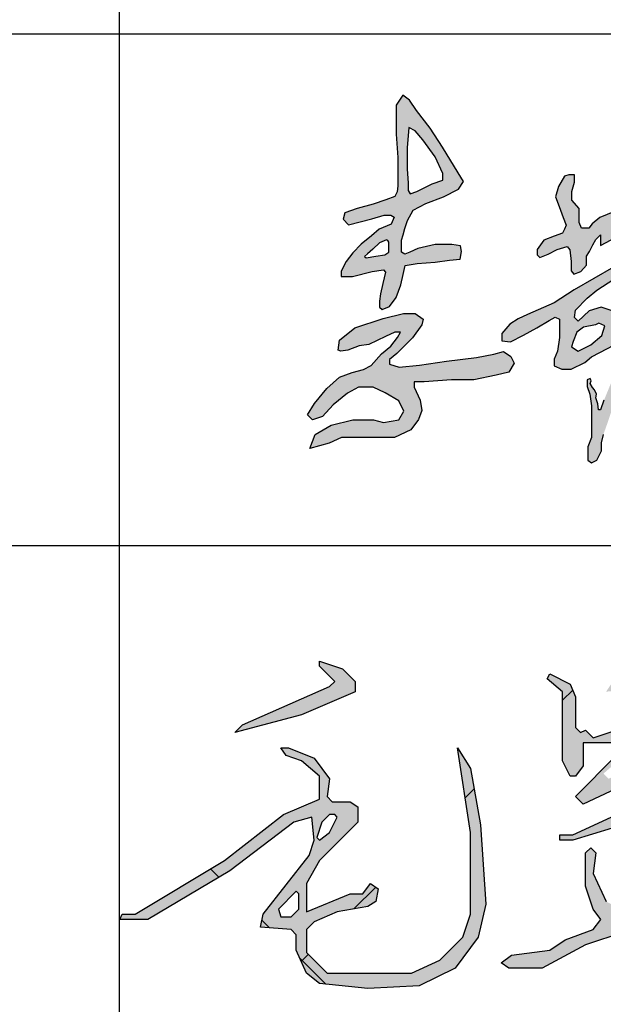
# Model space of a CAD drawing. Extents: x 687841 to 771941, y 252015 to 732780.
# Tile 47 of 98: x 769167 to 770079, y 458823 to 460363. Entities that reach past the tile are written whole.
import ezdxf

# ---------------------------------------------------------------- set-up
doc = ezdxf.new("R2010")
doc.units = 0
doc.header["$LTSCALE"] = 1000
doc.header["$MEASUREMENT"] = 0
doc.layers.get('0').update_dxf_attribs({"linetype": 'CONTINUOUS'})
doc.layers.add('PUB_TITLE', color=4, linetype='CONTINUOUS')

# ---------------------------------------------------------------- blocks, each defined once
blk = doc.blocks.new('李敬辉')
h = blk.add_hatch(color=3)
h.paths.add_polyline_path([(3996.515418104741, 949.8547423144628), (3919.837361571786, 887.2040602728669), (3809.476684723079, 792.9538422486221), (3729.932400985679, 732.1403451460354), (3679.72012962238, 668.5681476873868), (3669.576898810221, 638.6948370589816), (3706.946696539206, 622.1578117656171), (3817.454301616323, 677.6368172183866), (3907.141816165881, 707.510127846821), (3970.136618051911, 727.7812186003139), (3990.423079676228, 742.7178177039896), (3996.295476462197, 778.459170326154), (4005.99273953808, 824.1076287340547), (4011.865136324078, 887.0548775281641), (4025.745346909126, 937.199391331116), (4016.669824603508, 959.070908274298)], flags=16)
h.paths.add_polyline_path([(4032.029908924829, 1341.098688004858), (3905.536647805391, 1269.765277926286), (3844.168647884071, 1178.408328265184), (3835.401855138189, 1138.361473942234), (3884.24580103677, 1155.881958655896), (3964.399881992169, 1209.69499644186), (4023.263116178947, 1252.244680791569), (4055.82574677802, 1307.309189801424)], flags=16)
h.paths.add_polyline_path([(3256.286730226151, 1743.453381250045), (3239.085076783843, 1695.707533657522), (3257.897749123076, 1665.240977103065), (3275.375898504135, 1637.036219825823), (3275.375898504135, 1590.599689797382), (3284.339872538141, 1520.294819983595), (3276.611267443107, 1463.661475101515), (3258.577855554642, 1420.542940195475), (3246.484582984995, 1391.627491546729), (3212.206675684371, 1376.780794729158), (3163.259068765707, 1376.780794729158), (3103.362829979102, 1398.661867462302), (3077.601038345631, 1426.334985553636), (3069.228382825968, 1468.810022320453), (3038.314187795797, 1468.810022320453), (3013.840271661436, 1452.72099494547), (3013.840271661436, 1416.038003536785), (3040.246339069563, 1372.919468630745), (3083.009439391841, 1316.581341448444), (3111.423826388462, 1294.779525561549), (3148.46393700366, 1294.779525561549), (3188.041038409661, 1305.933942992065), (3207.829701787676, 1305.933942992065), (3215.440674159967, 1290.216354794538), (3199.203978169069, 1250.668987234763), (3128.95448232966, 1162.909061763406), (3065.652528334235, 1116.906139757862), (3031.318195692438, 1079.707135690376), (2990.226741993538, 1019.632357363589), (2990.226741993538, 979.9753792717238), (3002.529502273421, 969.2679479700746), (3034.675911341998, 1019.632357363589), (3096.34520427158, 1076.360360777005), (3141.856448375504, 1114.341140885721), (3172.364111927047, 1137.829385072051), (3187.867969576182, 1149.823362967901), (3209.302138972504, 1171.483865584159), (3205.360766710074, 1144.654355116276), (3186.409278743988, 1107.129554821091), (3176.238780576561, 1077.546627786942), (3105.422304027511, 1013.050216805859), (3024.622820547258, 946.3531636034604), (2961.744524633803, 885.9407848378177), (2916.392828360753, 845.5490227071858), (2879.880262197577, 812.3709826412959), (2856.711348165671, 773.9496244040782), (2851.288975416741, 744.3946902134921), (2868.049384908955, 729.617166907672), (2913.893921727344, 770.9940747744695), (3024.241978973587, 863.8615137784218), (3094.972180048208, 923.3870985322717), (3162.195641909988, 988.1211843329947), (3199.760592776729, 1041.004612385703), (3221.666419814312, 1053.467835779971), (3242.776986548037, 1066.727337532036), (3269.91904719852, 1066.727337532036), (3247.300663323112, 1030.263792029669), (3206.217772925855, 959.6751714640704), (3152.251845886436, 892.8381540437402), (3048.010324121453, 780.3212003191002), (2914.632393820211, 624.9261803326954), (2820.037656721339, 519.2316109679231), (2736.441353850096, 377.1421853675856), (2707.472380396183, 319.8508400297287), (2707.472380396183, 271.6054551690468), (2718.347773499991, 252.813600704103), (2745.398116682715, 249.2491786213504), (2858.105588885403, 362.5780372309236), (2963.060568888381, 494.8127452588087), (3040.665715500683, 600.8559323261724), (3088.007928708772, 652.0849720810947), (3116.167444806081, 687.1752943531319), (3154.265799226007, 721.2723765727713), (3169.925599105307, 721.2723765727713), (3184.202425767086, 706.992766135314), (3175.243860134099, 659.2123547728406), (3160.037915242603, 608.5996072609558), (3147.189131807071, 547.3029244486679), (3102.52858411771, 439.3196871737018), (3102.52858411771, 399.0522627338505), (3135.403099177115, 384.2168425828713), (3182.063628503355, 435.0809635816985), (3275.475052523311, 581.1097354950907), (3338.135209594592, 676.2815813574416), (3378.237827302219, 765.6095557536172), (3378.237827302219, 823.2136564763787), (3364.034915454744, 834.0665606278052), (3343.148121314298, 814.8652686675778), (3312.235729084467, 748.0779413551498), (3274.639454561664, 693.8133081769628), (3249.575346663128, 663.7589996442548), (3233.701464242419, 663.7589996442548), (3233.701464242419, 706.8915871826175), (3217.92876399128, 760.4662923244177), (3202.279780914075, 787.0130638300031), (3172.437801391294, 798.6499924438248), (3152.785700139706, 811.7415371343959), (3178.98850180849, 841.9247926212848), (3250.33274815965, 928.911598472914), (3319.167147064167, 1012.838261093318), (3341.295743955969, 1063.054429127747), (3341.295743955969, 1107.035683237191), (3311.164865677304, 1129.769020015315), (3281.898655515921, 1136.62872816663), (3265.639875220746, 1130.852084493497), (3253.712548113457, 1147.664878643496), (3273.430000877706, 1224.706243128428), (3292.2830108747, 1258.871452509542), (3300.910537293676, 1289.205127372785), (3335.226391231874, 1337.753936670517), (3426.717607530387, 1418.450559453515), (3514.865530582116, 1502.069117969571), (3559.831878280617, 1542.099671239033), (3577.818192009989, 1591.933678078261), (3558.19673836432, 1616.442143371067), (3526.311509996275, 1589.482786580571), (3483.798097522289, 1557.621759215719), (3439.649545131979, 1527.39454709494), (3401.22375709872, 1491.448700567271), (3374.244173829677, 1468.574050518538), (3349.717075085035, 1456.319817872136), (3337.453525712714, 1471.841905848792), (3337.453525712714, 1533.930145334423), (3337.453525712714, 1591.185291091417), (3327.696770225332, 1652.868702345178), (3311.992351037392, 1690.289625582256), (3293.066327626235, 1724.491596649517)])
h.paths.add_polyline_path([(2399.124112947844, 949.9947065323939), (2324.079618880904, 885.5519203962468), (2291.833830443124, 840.4419588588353), (2298.283123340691, 804.1196142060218), (2329.942550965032, 753.1511664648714), (2348.117257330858, 743.7777234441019), (2366.878549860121, 785.3726157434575), (2388.570970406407, 842.1994372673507), (2407.918398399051, 897.8546065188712), (2407.918398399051, 924.2175695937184), (2407.918398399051, 940.0353249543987)], flags=16)
h.paths.add_polyline_path([(2725.67412876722, 1378.992116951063), (2627.52381868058, 1264.198187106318), (2489.221313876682, 1112.62570795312), (2318.261982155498, 957.2734079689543), (2225.509707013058, 889.4683328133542), (2164.861024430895, 831.4172459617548), (2104.230369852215, 784.0029899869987), (1996.79991962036, 688.9801020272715), (2046.421999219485, 668.3485893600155), (2183.72958358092, 745.8025391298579), (2217.685102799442, 769.9677829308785), (2263.688511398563, 715.8439009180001), (2286.840974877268, 695.6006905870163), (2286.840974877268, 668.1276819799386), (2279.123411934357, 640.654785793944), (2241.555080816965, 583.8998013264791), (2112.426125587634, 460.6810373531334), (2008.493558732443, 361.153999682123), (1921.131205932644, 281.1597836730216), (1873.490178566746, 252.013724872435), (1823.904605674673, 185.949377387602), (1871.545633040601, 163.6041181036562), (1991.13461952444, 251.0421820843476), (2139.357033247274, 383.4063991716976), (2206.763738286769, 457.6508401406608), (2250.424633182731, 499.7481421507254), (2296.029172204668, 551.9527718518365), (2320.652946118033, 577.3518367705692), (2342.893868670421, 577.3518367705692), (2377.095244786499, 502.723140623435), (2447.917805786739, 397.0979350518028), (2527.450371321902, 290.3825824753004), (2627.415650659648, 188.7907072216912), (2710.223228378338, 140.1671379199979), (2783.640469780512, 107.7515374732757), (2853.79576930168, 101.2286428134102), (2831.842752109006, 151.6147124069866), (2737.541287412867, 216.0881141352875), (2653.026232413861, 296.2742328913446), (2536.300768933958, 404.1069383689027), (2474.980543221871, 501.9305721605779), (2432.451806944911, 579.2642313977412), (2413.376601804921, 645.4475203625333), (2403.83911190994, 683.5690516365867), (2436.72444377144, 807.2430084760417), (2460.581802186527, 906.2978777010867), (2469.262285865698, 996.3725527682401), (2496.638935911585, 1033.069709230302), (2598.221777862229, 1129.443673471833), (2672.22818559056, 1199.655244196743), (2749.127209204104, 1286.240246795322), (2776.503859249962, 1328.942261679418), (2776.503859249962, 1380.623234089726)])
h.paths.add_polyline_path([(1689.874286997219, 731.2899922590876), (1619.251386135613, 718.7695465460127), (1581.092187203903, 687.4684884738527), (1558.310649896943, 632.2648021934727), (1548.059025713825, 601.5328195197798), (1587.357143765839, 575.9228526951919), (1663.106082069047, 612.3459266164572), (1728.603170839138, 668.6878761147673), (1745.119751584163, 726.1679764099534), (1710.377760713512, 741.534023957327)], flags=16)
h.paths.add_polyline_path([(1183.492006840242, 736.0726089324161), (1135.321406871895, 680.4368885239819), (1135.321406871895, 637.9287999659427), (1187.871008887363, 631.0524534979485), (1265.444381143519, 671.0600728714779), (1343.643325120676, 713.5682738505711), (1415.586326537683, 756.7015359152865), (1451.870387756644, 777.3304628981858), (1476.894157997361, 766.0782391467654), (1476.894157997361, 656.6135171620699), (1466.108904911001, 576.700469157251), (1445.612867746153, 528.9126380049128), (1445.612867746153, 488.572139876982), (1491.573685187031, 468.7122853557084), (1546.399998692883, 468.7122853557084), (1627.277678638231, 509.4725637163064), (1666.32205254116, 542.217220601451), (1715.824696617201, 568.6917053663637), (1799.968600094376, 610.5205458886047), (1823.691424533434, 682.5129682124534), (1823.691424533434, 776.4544780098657), (1789.425147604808, 814.2065936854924), (1723.528738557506, 836.1555687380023), (1652.36071594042, 814.2065936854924), (1588.975382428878, 754.226473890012), (1566.47237777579, 775.8476291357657), (1572.098016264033, 819.5224234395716), (1640.482740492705, 889.1421993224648), (1699.32005942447, 937.5600380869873), (1798.997341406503, 1001.886468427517), (1910.19248946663, 1063.497030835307), (1966.90791238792, 1096.737689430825), (2020.896599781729, 1122.349454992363), (2062.887876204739, 1141.966817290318), (2097.244293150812, 1154.500191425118), (2128.328627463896, 1145.236471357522), (2134.872567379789, 1119.079800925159), (2057.26268841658, 959.4752868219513), (1963.602027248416, 793.8271290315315), (1869.933478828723, 588.9590862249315), (1838.080700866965, 503.2660219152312), (1786.626074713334, 396.7616836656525), (1740.733989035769, 285.180635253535), (1721.140253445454, 227.6262246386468), (1708.657889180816, 227.6262246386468), (1705.388736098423, 264.7481078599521), (1693.500845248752, 298.9002763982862), (1697.364471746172, 321.1733613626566), (1684.28763406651, 345.8222405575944), (1673.474888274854, 360.2560926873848), (1659.458791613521, 385.1543217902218), (1665.685438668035, 400.5263276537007), (1660.008195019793, 414.6172955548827), (1640.595640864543, 405.284324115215), (1640.595640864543, 365.7562929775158), (1657.332839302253, 320.4454350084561), (1666.274052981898, 251.4761273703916), (1666.274052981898, 180.9552967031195), (1666.274052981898, 123.1384953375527), (1666.274052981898, 64.65121477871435), (1644.698814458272, 8.411231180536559), (1644.698814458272, -29.43250765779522), (1644.698814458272, -68.853064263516), (1667.316972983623, -85.14692280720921), (1699.403213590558, -69.37874513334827), (1725.703366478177, -14.71557930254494), (1725.703366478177, 32.06349769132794), (1737.275541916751, 83.0474595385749), (1754.556735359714, 130.2676767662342), (1774.862351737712, 189.8965931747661), (1813.726220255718, 303.5021200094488), (1860.170864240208, 404.1981118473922), (1908.211211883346, 512.7007344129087), (1944.435104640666, 578.6309635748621), (1996.79991962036, 688.9801020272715), (2070.264259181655, 840.4708510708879), (2157.681822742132, 997.994451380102), (2228.243879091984, 1080.907680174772), (2316.446336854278, 1178.183823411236), (2427.769709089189, 1344.311569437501), (2506.371804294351, 1503.742168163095), (2572.071933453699, 1639.363335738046), (2617.341618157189, 1732.811059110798), (2617.341618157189, 1789.920652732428), (2589.362140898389, 1821.183937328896), (2559.721849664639, 1810.488647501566), (2511.144943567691, 1746.316683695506), (2429.485524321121, 1500.876667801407), (2312.816173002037, 1303.115547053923), (2260.44459752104, 1228.805227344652), (2233.130820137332, 1186.955813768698), (2195.347054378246, 1227.440548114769), (2139.353878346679, 1253.823859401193), (2094.286348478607, 1236.083366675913), (1925.694995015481, 1150.45719289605), (1796.810544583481, 1074.057977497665), (1563.674656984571, 938.5519290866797), (1446.220636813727, 861.5309128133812), (1288.392001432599, 792.7621643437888), (1232.417980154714, 768.0053609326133)])
h.paths.add_polyline_path([(1507.571059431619, 1611.519450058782), (1471.802373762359, 1551.269182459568), (1453.918143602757, 1489.48729035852), (1475.873096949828, 1432.023041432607), (1499.378007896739, 1368.198683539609), (1516.057618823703, 1322.90749057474), (1506.485097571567, 1297.615908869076), (1495.754379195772, 1275.149796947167), (1446.189313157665, 1256.257775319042), (1384.871791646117, 1233.280934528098), (1345.99507817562, 1178.441380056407), (1345.99507817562, 1146.784396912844), (1361.835383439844, 1129.934841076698), (1409.867393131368, 1150.35859962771), (1463.009440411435, 1178.441380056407), (1522.794130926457, 1196.312168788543), (1539.656398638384, 1176.398914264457), (1546.810135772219, 1106.447496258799), (1546.810135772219, 1050.79266427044), (1561.62847858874, 1031.900642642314), (1604.550901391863, 1046.707845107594), (1636.742605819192, 1085.513121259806), (1636.742605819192, 1138.104366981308), (1655.797304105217, 1165.83324591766), (1674.192628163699, 1205.149026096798), (1692.233025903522, 1237.834099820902), (1720.042798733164, 1265.622786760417), (1720.042798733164, 1239.892529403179), (1720.042798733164, 1200.782479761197), (1783.902043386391, 1235.775670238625), (1857.031062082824, 1317.083413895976), (1938.4000051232, 1387.069794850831), (2010.499174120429, 1445.734813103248), (2041.398946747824, 1501.312299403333), (2041.398946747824, 1544.539095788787), (1994.019550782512, 1544.539095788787), (1970.877453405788, 1537.53020489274), (1961.976802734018, 1517.251806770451), (1961.976802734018, 1500.886785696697), (1956.280178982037, 1482.387225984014), (1946.311369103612, 1466.733717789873), (1933.494360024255, 1462.820340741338), (1933.494360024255, 1489.146654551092), (1943.46316990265, 1517.251806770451), (1943.46316990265, 1540.376256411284), (1923.871011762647, 1567.552698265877), (1911.765883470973, 1591.388773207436), (1911.765883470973, 1609.888332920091), (1891.472210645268, 1614.513222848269), (1883.639719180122, 1608.821007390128), (1868.368197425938, 1597.266258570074), (1858.873524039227, 1574.795424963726), (1873.10978769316, 1539.779300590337), (1873.10978769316, 1518.307215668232), (1873.10978769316, 1493.006181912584), (1854.091821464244, 1459.176661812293), (1843.223864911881, 1441.290021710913), (1843.223864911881, 1424.680934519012), (1803.503440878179, 1402.03056448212), (1716.115623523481, 1368.089522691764), (1670.884489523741, 1330.801930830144), (1650.530648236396, 1304.248751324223), (1608.691933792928, 1304.248751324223), (1593.991674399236, 1337.581482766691), (1593.991674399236, 1420.390047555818), (1550.660241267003, 1470.996499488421), (1550.660241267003, 1520.699086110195), (1566.034522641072, 1577.631246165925), (1566.034522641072, 1619.200843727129), (1532.572970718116, 1619.200843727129)], flags=17)
h.paths.add_polyline_path([(168.3466233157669, 582.6222484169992), (174.9746187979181, 641.5664081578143), (267.1028996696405, 713.0941942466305), (434.7896980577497, 770.0514241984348), (553.4297355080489, 799.1924240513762), (623.6857664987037, 799.1924240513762), (670.081284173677, 766.0776770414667), (662.7905342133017, 731.6383851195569), (607.7787576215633, 654.1500345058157), (515.7140254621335, 561.9706123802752), (470.6440167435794, 525.5443906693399), (470.6440167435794, 498.3903206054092), (527.6442821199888, 480.5084021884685), (649.5983173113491, 493.0920285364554), (809.3890755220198, 516.2388499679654), (985.6238517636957, 537.9385875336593), (1089.192928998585, 557.1345957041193), (1145.989027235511, 572.9921481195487), (1190.25656444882, 543.7808851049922), (1208.631832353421, 504.5543672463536), (1178.563150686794, 451.1395248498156), (1102.556862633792, 432.7782430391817), (970.589623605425, 406.0708218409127), (837.7870119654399, 406.0708218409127), (676.0104691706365, 394.2933669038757), (617.3928665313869, 394.2933669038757), (617.3928665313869, 362.6638144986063), (653.1658338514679, 285.7908567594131), (662.541973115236, 223.9548901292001), (643.7896945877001, 171.4879820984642), (596.9089982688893, 109.6520154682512), (500.3347863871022, 64.68044425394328), (399.0723921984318, 64.68044425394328), (276.4846726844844, 64.68044425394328), (186.6862859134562, 64.68044425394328), (113.4294937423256, 31.87800294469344), (0, 0), (30.72039399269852, 82.64679088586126), (125.2450472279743, 138.1381626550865), (253.6920932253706, 168.2718404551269), (377.2470151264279, 168.2718404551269), (435.2929047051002, 152.5285078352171), (527.3369046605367, 169.1004960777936), (556.3599621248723, 220.4737720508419), (526.5078418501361, 280.9616977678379), (446.0727493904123, 328.1920328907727), (375.5884388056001, 362.9933206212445), (287.6904289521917, 362.9933206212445), (223.0109101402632, 326.5348340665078), (138.4296022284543, 258.589457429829), (74.57914622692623, 189.8155375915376), (15.70419383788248, 169.1004960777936), (-13.3188636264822, 198.9301873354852), (28.14261484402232, 265.2182527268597), (101.1145645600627, 355.5358697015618), (176.3168036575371, 421.4631759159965), (249.6434543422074, 448.7945339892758), (316.5685863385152, 466.821700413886), (361.9612963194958, 491.2455126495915), (424.2816255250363, 559.4976863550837), (478.9857993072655, 604.8560984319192), (519.722777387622, 656.02982702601), (537.1815466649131, 689.1763891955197), (503.4279410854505, 689.1763891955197), (447.5600596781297, 663.0080269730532), (349.7912672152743, 615.9049524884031), (291.5955198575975, 607.1822025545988), (224.6703878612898, 582.1769486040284), (183.9334097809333, 575.7801903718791)])
h.paths.add_polyline_path([(454.2038296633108, 1235.907652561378), (412.5976764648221, 1217.559074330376), (373.1659258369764, 1178.999550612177), (341.3327533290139, 1152.665817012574), (323.3288622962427, 1137.021977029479), (332.7221281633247, 1129.460761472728), (391.1698168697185, 1138.847020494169), (442.9317672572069, 1147.159600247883), (466.8387559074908, 1162.83430175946), (466.8387559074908, 1193.339756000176), (466.8387559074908, 1220.716419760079), (460.5765035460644, 1231.406313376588)], flags=16)
h.paths.add_polyline_path([(584.8570525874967, 1900.046747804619), (575.7411926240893, 1780.415339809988), (575.7411926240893, 1654.027426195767), (581.8109960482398, 1572.947222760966), (581.8109960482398, 1526.92552643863), (593.3682983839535, 1507.838679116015), (633.2214535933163, 1521.034438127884), (723.3524570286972, 1567.230836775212), (787.9111882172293, 1588.935071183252), (787.9111882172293, 1628.123365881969), (740.8409725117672, 1726.611632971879), (669.0421951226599, 1826.692456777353), (622.5840301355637, 1881.556069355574)], flags=16)
h.paths.add_polyline_path([(550.6811410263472, 2092.742400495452), (509.9966695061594, 2033.609823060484), (509.9966695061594, 1861.755685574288), (521.1927357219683, 1723.200103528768), (521.1927357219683, 1632.011223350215), (521.1927357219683, 1554.473632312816), (516.2323305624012, 1519.188821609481), (503.139267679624, 1492.229689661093), (449.9737839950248, 1471.613915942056), (373.7671597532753, 1446.783701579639), (280.4397912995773, 1421.155747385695), (207.0601833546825, 1394.815943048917), (197.086415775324, 1357.0860867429), (229.1453890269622, 1323.627443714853), (367.3555003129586, 1359.221637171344), (439.3099945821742, 1380.578265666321), (478.4934094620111, 1380.578265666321), (499.6499476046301, 1370.128053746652), (481.2163140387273, 1327.716197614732), (410.9089032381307, 1298.553950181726), (364.9214944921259, 1259.229063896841), (303.171075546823, 1209.664642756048), (255.0750664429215, 1158.070909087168), (215.4664160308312, 1107.183966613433), (185.0524980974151, 1049.936015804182), (185.0524980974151, 1017.424857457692), (251.5384228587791, 1017.424857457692), (369.657000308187, 1047.815754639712), (435.4355512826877, 1057.710494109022), (448.0700268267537, 1043.537571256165), (431.7497259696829, 976.1078700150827), (419.0185752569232, 915.1323741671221), (411.9944143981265, 871.703669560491), (411.9944143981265, 836.1711952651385), (428.6766274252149, 822.1336273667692), (470.8209165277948, 840.9965319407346), (509.8923324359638, 894.5146892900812), (537.9403002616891, 969.0337749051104), (552.2320000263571, 1029.111925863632), (565.0451781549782, 1083.280663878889), (635.5177705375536, 1094.60686068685), (742.3634374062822, 1103.083858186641), (827.3533049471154, 1113.971725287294), (889.6792679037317, 1120.504513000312), (898.396258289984, 1166.669321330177), (891.8584028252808, 1200.204185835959), (839.9929635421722, 1208.043418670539), (741.9276104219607, 1208.043418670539), (639.9972787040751, 1183.29841947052), (590.7506322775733, 1162.208566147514), (561.9979948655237, 1150.899569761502), (543.0334365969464, 1162.208566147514), (543.0334365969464, 1233.489025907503), (551.9782558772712, 1265.654714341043), (562.910662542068, 1301.765145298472), (577.3592059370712, 1349.307224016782), (611.1671208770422, 1410.878439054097), (685.8717870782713, 1450.109678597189), (791.5149861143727, 1489.544175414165), (880.2736077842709, 1536.030845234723), (910.2679239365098, 1580.682466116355), (878.4372302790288, 1632.06248735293), (784.2823764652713, 1783.283875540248), (711.3083985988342, 1895.599932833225), (631.0707127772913, 2001.038294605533), (590.4022411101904, 2061.445726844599)])
h.paths.add_polyline_path([(4308.846747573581, 1042.204819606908), (4267.878560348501, 1083.500671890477), (4228.514640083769, 1099.04018513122), (4220.252856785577, 1083.015012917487), (4247.953560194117, 1024.741894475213), (4267.048145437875, 1004.378168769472), (4249.923344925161, 960.0513323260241), (4210.08416141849, 929.9731905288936), (4146.341197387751, 875.1248672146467), (4101.189837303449, 829.122956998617), (4083.48363367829, 810.5452646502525), (4082.598233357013, 840.6234064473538), (4090.566160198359, 909.6262155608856), (4112.818124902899, 971.0614011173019), (4132.295129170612, 1019.717235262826), (4171.249137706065, 1071.911634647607), (4207.13094909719, 1126.366933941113), (4167.020669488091, 1145.554173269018), (4123.44180200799, 1086.066120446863), (4107.506173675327, 1071.911634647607), (4098.652846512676, 1118.798186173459), (4116.359275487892, 1170.107944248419), (4122.514261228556, 1230.956741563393), (4220.904118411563, 1309.410676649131), (4284.509618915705, 1383.892213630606), (4311.343175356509, 1410.70564788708), (4299.417200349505, 1453.4083372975), (4268.608243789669, 1464.332291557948), (4255.688249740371, 1436.525842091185), (4233.823887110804, 1405.740234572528), (4201.027343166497, 1371.975244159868), (4163.261605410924, 1339.203268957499), (4142.391036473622, 1317.355360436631), (4117.54506741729, 1301.465992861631), (4101.643692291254, 1310.403804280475), (4130.46483611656, 1365.023575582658), (4183.138155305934, 1418.65033167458), (4213.97392852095, 1504.523944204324), (4259.690466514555, 1618.729012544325), (4285.530229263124, 1705.127631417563), (4290.49942307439, 1788.546979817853), (4266.647473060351, 1825.29124070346), (4197.07875970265, 1844.159878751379), (4082.787527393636, 1799.470934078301), (3971.47790151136, 1734.92022372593), (3880.045050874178, 1669.376498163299), (3814.451737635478, 1609.79120112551), (3763.766005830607, 1574.040067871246), (3729.975668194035, 1544.247475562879), (3716.0618804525, 1552.19215935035), (3720.037280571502, 1591.915578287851), (3711.092686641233, 1617.73588491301), (3691.915172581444, 1624.639886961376), (3664.09165339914, 1595.464261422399), (3664.09165339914, 1561.48331015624), (3664.09165339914, 1490.946852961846), (3641.357214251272, 1406.537749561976), (3602.582809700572, 1319.361176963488), (3567.635750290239, 1230.604301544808), (3527.515329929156, 1141.619998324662), (3495.876409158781, 1067.594665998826), (3462.694291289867, 1007.449062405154), (3450.34736240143, 961.9543960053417), (3450.34736240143, 931.6814285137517), (3478.760397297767, 912.6919378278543), (3517.52826669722, 971.5595388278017), (3581.223005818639, 1103.582445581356), (3634.974624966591, 1225.510953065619), (3662.050207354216, 1304.942501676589), (3694.045406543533, 1379.116342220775), (3724.145862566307, 1459.309880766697), (3763.048040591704, 1498.651068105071), (3888.497931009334, 1596.280663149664), (3984.182460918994, 1656.481015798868), (4084.591905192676, 1696.024336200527), (4151.661711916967, 1727.636238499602), (4191.214700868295, 1735.075814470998), (4211.223756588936, 1719.731576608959), (4196.798649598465, 1665.329227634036), (4175.737209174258, 1594.785912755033), (4159.021644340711, 1536.324938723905), (4141.783492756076, 1490.39149293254), (4105.217743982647, 1466.902686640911), (4002.332604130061, 1399.738523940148), (3919.064636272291, 1339.385278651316), (3843.419584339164, 1278.446207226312), (3801.205436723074, 1220.788931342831), (3771.885593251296, 1165.123419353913), (3733.18352606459, 1097.738911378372), (3713.246131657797, 1032.698045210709), (3744.911418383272, 1014.533500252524), (3744.911418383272, 994.7867413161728), (3781.692376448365, 947.8822024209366), (3835.673401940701, 987.7510942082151), (3822.764900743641, 1038.173512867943), (3884.731881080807, 1080.20538582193), (3966.215527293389, 1126.077112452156), (4001.792890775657, 1149.586379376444), (4027.615301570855, 1142.705536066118), (4027.615301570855, 1072.17784771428), (3991.863967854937, 1011.12781670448), (3905.312424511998, 932.8783755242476), (3691.115405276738, 754.7451846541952), (3587.504187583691, 641.9545980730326), (3552.598367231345, 606.263947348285), (3525.81033149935, 555.9727240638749), (3525.81033149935, 503.2479221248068), (3567.210064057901, 465.9350355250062), (3636.209993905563, 474.8576701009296), (3747.421141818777, 538.9385728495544), (3854.573735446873, 600.5858969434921), (3933.314646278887, 654.1218168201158), (3960.102682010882, 654.1218168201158), (3978.872537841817, 637.0293190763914), (3970.741682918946, 581.1269359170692), (3966.852141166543, 512.5802190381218), (3956.398828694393, 415.5219478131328), (3943.816409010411, 288.6258910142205), (3943.816409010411, 132.3412831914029), (3935.493105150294, 15.7636808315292), (3935.493105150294, -184.6980185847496), (3935.493105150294, -325.9623860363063), (3953.33136390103, -425.0752645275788), (3953.33136390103, -512.7958426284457), (3978.413274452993, -561.782644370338), (3996.654684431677, -529.8842932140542), (3996.654684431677, -404.5691013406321), (3996.654684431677, -280.3931844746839), (4002.961556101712, -148.625361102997), (4002.961556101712, -50.3631727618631), (4002.961556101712, 46.63922519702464), (4013.067604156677, 147.7434178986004), (4013.118983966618, 282.2500430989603), (4017.588576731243, 353.2129133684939), (4032.327821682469, 518.2874989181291), (4035.505257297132, 586.5513644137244), (4041.065769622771, 624.652210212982), (4072.840351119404, 648.4651264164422), (4083.167242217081, 698.4724865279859), (4091.905190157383, 729.4293113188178), (4192.021003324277, 815.2594168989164), (4286.68559893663, 888.1750409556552), (4326.985623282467, 954.7306684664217), (4343.547274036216, 1002.014066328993)])
for points in [[(550.6811410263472, 2092.742400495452), (509.9966695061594, 2033.609823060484), (509.9966695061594, 1861.755685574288), (521.1927357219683, 1723.200103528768), (521.1927357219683, 1632.011223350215), (521.1927357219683, 1554.473632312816), (516.2323305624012, 1519.188821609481), (503.139267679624, 1492.229689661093), (449.9737839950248, 1471.613915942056), (373.7671597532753, 1446.783701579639), (280.4397912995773, 1421.155747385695), (207.0601833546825, 1394.815943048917), (197.086415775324, 1357.0860867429), (229.1453890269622, 1323.627443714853), (367.3555003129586, 1359.221637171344), (439.3099945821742, 1380.578265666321), (478.4934094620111, 1380.578265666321), (499.6499476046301, 1370.128053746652), (481.2163140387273, 1327.716197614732), (410.9089032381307, 1298.553950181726), (364.9214944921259, 1259.229063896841), (303.171075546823, 1209.664642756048), (255.0750664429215, 1158.070909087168), (215.4664160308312, 1107.183966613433), (185.0524980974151, 1049.936015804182), (185.0524980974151, 1017.424857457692), (251.5384228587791, 1017.424857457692), (369.657000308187, 1047.815754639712), (435.4355512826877, 1057.710494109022), (448.0700268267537, 1043.537571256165), (431.7497259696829, 976.1078700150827), (419.0185752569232, 915.1323741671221), (411.9944143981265, 871.703669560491), (411.9944143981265, 836.1711952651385), (428.6766274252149, 822.1336273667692), (470.8209165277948, 840.9965319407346), (509.8923324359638, 894.5146892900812), (537.9403002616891, 969.0337749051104), (552.2320000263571, 1029.111925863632), (565.0451781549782, 1083.280663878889), (635.5177705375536, 1094.60686068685), (742.3634374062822, 1103.083858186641), (827.3533049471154, 1113.971725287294), (889.6792679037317, 1120.504513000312), (898.396258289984, 1166.669321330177), (891.8584028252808, 1200.204185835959), (839.9929635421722, 1208.043418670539), (741.9276104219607, 1208.043418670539), (639.9972787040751, 1183.29841947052), (590.7506322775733, 1162.208566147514), (561.9979948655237, 1150.899569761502), (543.0334365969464, 1162.208566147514), (543.0334365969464, 1233.489025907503), (551.9782558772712, 1265.654714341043), (562.910662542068, 1301.765145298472), (577.3592059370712, 1349.307224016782), (611.1671208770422, 1410.878439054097), (685.8717870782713, 1450.109678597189), (791.5149861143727, 1489.544175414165), (880.2736077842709, 1536.030845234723), (910.2679239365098, 1580.682466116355), (878.4372302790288, 1632.06248735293), (784.2823764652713, 1783.283875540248), (711.3083985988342, 1895.599932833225), (631.0707127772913, 2001.038294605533), (590.4022411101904, 2061.445726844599)], [(584.8570525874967, 1900.046747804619), (575.7411926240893, 1780.415339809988), (575.7411926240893, 1654.027426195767), (581.8109960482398, 1572.947222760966), (581.8109960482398, 1526.92552643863), (593.3682983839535, 1507.838679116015), (633.2214535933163, 1521.034438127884), (723.3524570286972, 1567.230836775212), (787.9111882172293, 1588.935071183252), (787.9111882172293, 1628.123365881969), (740.8409725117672, 1726.611632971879), (669.0421951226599, 1826.692456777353), (622.5840301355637, 1881.556069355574)], [(454.2038296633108, 1235.907652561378), (412.5976764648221, 1217.559074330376), (373.1659258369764, 1178.999550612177), (341.3327533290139, 1152.665817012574), (323.3288622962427, 1137.021977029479), (332.7221281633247, 1129.460761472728), (391.1698168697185, 1138.847020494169), (442.9317672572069, 1147.159600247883), (466.8387559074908, 1162.83430175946), (466.8387559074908, 1193.339756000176), (466.8387559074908, 1220.716419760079), (460.5765035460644, 1231.406313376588)], [(168.3466233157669, 582.6222484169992), (174.9746187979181, 641.5664081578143), (267.1028996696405, 713.0941942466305), (434.7896980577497, 770.0514241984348), (553.4297355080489, 799.1924240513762), (623.6857664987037, 799.1924240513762), (670.081284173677, 766.0776770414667), (662.7905342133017, 731.6383851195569), (607.7787576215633, 654.1500345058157), (515.7140254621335, 561.9706123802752), (470.6440167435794, 525.5443906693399), (470.6440167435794, 498.3903206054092), (527.6442821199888, 480.5084021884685), (649.5983173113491, 493.0920285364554), (809.3890755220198, 516.2388499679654), (985.6238517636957, 537.9385875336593), (1089.192928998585, 557.1345957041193), (1145.989027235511, 572.9921481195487), (1190.25656444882, 543.7808851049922), (1208.631832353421, 504.5543672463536), (1178.563150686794, 451.1395248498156), (1102.556862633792, 432.7782430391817), (970.589623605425, 406.0708218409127), (837.7870119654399, 406.0708218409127), (676.0104691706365, 394.2933669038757), (617.3928665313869, 394.2933669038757), (617.3928665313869, 362.6638144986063), (653.1658338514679, 285.7908567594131), (662.541973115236, 223.9548901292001), (643.7896945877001, 171.4879820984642), (596.9089982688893, 109.6520154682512), (500.3347863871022, 64.68044425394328), (399.0723921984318, 64.68044425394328), (276.4846726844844, 64.68044425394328), (186.6862859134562, 64.68044425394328), (113.4294937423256, 31.87800294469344), (0, 0), (30.72039399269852, 82.64679088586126), (125.2450472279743, 138.1381626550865), (253.6920932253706, 168.2718404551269), (377.2470151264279, 168.2718404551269), (435.2929047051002, 152.5285078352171), (527.3369046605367, 169.1004960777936), (556.3599621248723, 220.4737720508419), (526.5078418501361, 280.9616977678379), (446.0727493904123, 328.1920328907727), (375.5884388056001, 362.9933206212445), (287.6904289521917, 362.9933206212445), (223.0109101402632, 326.5348340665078), (138.4296022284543, 258.589457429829), (74.57914622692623, 189.8155375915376), (15.70419383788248, 169.1004960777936), (-13.3188636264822, 198.9301873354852), (28.14261484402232, 265.2182527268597), (101.1145645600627, 355.5358697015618), (176.3168036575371, 421.4631759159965), (249.6434543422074, 448.7945339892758), (316.5685863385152, 466.821700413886), (361.9612963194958, 491.2455126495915), (424.2816255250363, 559.4976863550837), (478.9857993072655, 604.8560984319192), (519.722777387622, 656.02982702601), (537.1815466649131, 689.1763891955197), (503.4279410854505, 689.1763891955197), (447.5600596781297, 663.0080269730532), (349.7912672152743, 615.9049524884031), (291.5955198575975, 607.1822025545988), (224.6703878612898, 582.1769486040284), (183.9334097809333, 575.7801903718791)], [(1689.874286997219, 731.2899922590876), (1619.251386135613, 718.7695465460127), (1581.092187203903, 687.4684884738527), (1558.310649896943, 632.2648021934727), (1548.059025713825, 601.5328195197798), (1587.357143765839, 575.9228526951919), (1663.106082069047, 612.3459266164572), (1728.603170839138, 668.6878761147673), (1745.119751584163, 726.1679764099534), (1710.377760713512, 741.534023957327)]]:
    blk.add_lwpolyline(points, close=True)
for points in [[(1789.425147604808, 814.2065936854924), (1723.528738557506, 836.1555687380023), (1652.36071594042, 814.2065936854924), (1588.975382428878, 754.226473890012), (1566.47237777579, 775.8476291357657), (1572.098016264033, 819.5224234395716), (1640.482740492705, 889.1421993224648), (1699.32005942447, 937.5600380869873), (1798.997341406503, 1001.886468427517)], [(1740.733989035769, 285.180635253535), (1721.140253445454, 227.6262246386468), (1708.657889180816, 227.6262246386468), (1705.388736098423, 264.7481078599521), (1693.500845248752, 298.9002763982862), (1697.364471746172, 321.1733613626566), (1684.28763406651, 345.8222405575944), (1673.474888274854, 360.2560926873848), (1659.458791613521, 385.1543217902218), (1665.685438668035, 400.5263276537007), (1660.008195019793, 414.6172955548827), (1640.595640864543, 405.284324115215), (1640.595640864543, 365.7562929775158), (1657.332839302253, 320.4454350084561), (1666.274052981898, 251.4761273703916), (1666.274052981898, 180.9552967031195), (1666.274052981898, 123.1384953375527), (1666.274052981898, 64.65121477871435), (1644.698814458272, 8.411231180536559), (1644.698814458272, -29.43250765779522), (1644.698814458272, -68.853064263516), (1667.316972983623, -85.14692280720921), (1699.403213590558, -69.37874513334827), (1725.703366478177, -14.71557930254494), (1725.703366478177, 32.06349769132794), (1737.275541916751, 83.0474595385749)], [(1796.810544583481, 1074.057977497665), (1563.674656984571, 938.5519290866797), (1446.220636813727, 861.5309128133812), (1288.392001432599, 792.7621643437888), (1232.417980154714, 768.0053609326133), (1183.492006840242, 736.0726089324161), (1135.321406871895, 680.4368885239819), (1135.321406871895, 637.9287999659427), (1187.871008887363, 631.0524534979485), (1265.444381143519, 671.0600728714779), (1343.643325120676, 713.5682738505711), (1415.586326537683, 756.7015359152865), (1451.870387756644, 777.3304628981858), (1476.894157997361, 766.0782391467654), (1476.894157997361, 656.6135171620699), (1466.108904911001, 576.700469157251), (1445.612867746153, 528.9126380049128), (1445.612867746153, 488.572139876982), (1491.573685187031, 468.7122853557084), (1546.399998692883, 468.7122853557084), (1627.277678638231, 509.4725637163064), (1666.32205254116, 542.217220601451), (1715.824696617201, 568.6917053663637), (1799.968600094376, 610.5205458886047)], [(1803.503440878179, 1402.03056448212), (1716.115623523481, 1368.089522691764), (1670.884489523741, 1330.801930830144), (1650.530648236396, 1304.248751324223), (1608.691933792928, 1304.248751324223), (1593.991674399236, 1337.581482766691), (1593.991674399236, 1420.390047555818), (1550.660241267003, 1470.996499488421), (1550.660241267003, 1520.699086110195), (1566.034522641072, 1577.631246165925), (1566.034522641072, 1619.200843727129), (1532.572970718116, 1619.200843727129), (1507.571059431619, 1611.519450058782), (1471.802373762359, 1551.269182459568), (1453.918143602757, 1489.48729035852), (1475.873096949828, 1432.023041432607), (1499.378007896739, 1368.198683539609), (1516.057618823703, 1322.90749057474), (1506.485097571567, 1297.615908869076), (1495.754379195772, 1275.149796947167), (1446.189313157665, 1256.257775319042), (1384.871791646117, 1233.280934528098), (1345.99507817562, 1178.441380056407), (1345.99507817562, 1146.784396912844), (1361.835383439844, 1129.934841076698), (1409.867393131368, 1150.35859962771), (1463.009440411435, 1178.441380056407), (1522.794130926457, 1196.312168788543), (1539.656398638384, 1176.398914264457), (1546.810135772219, 1106.447496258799), (1546.810135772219, 1050.79266427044), (1561.62847858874, 1031.900642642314), (1604.550901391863, 1046.707845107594), (1636.742605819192, 1085.513121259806), (1636.742605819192, 1138.104366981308), (1655.797304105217, 1165.83324591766), (1674.192628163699, 1205.149026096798), (1692.233025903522, 1237.834099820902), (1720.042798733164, 1265.622786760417), (1720.042798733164, 1239.892529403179), (1720.042798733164, 1200.782479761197), (1783.902043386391, 1235.775670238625)]]:
    blk.add_lwpolyline(points)
blk = doc.blocks.new('毛昱钧')
at = {"linetype": 'Continuous'}
h = blk.add_hatch(dxfattribs=at)
h.set_pattern_fill('ANSI38', color=256, scale=100)
h.set_pattern_definition([(45, (0, 0), (-112.2532015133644, 112.2532015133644), []), (135, (0, 0), (-336.7596045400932, 112.2532015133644), [396.875, -238.125])])
h.paths.add_polyline_path([(86.00000000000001, 53), (94.99999999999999, 57), (107, 58.99999999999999), (110, 61.00000000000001), (111, 65.99999999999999), (108, 68), (105, 64), (100, 64), (83, 57), (83, 68), (88, 77), (103, 92), (103, 98), (100, 100), (93, 100), (91, 102), (92, 109), (86, 117), (76, 121), (73, 121), (75, 118), (81, 116), (88, 110), (88, 101), (74, 95), (51, 77), (16, 56), (11, 56), (10, 54), (21, 54), (53, 73), (78, 92), (85, 94), (86, 85), (84, 79), (66, 56), (65, 51), (77, 50), (79, 48), (79, 42), (83, 33), (88, 29), (107, 27), (127, 28), (141, 35), (150, 47), (153, 60), (151, 91), (147, 113), (142, 121), (147, 88), (147, 56), (144, 47), (135, 38), (124, 33), (91, 33), (83, 41), (83, 50)])
h.paths.add_polyline_path([(77, 55), (73, 55), (72, 58), (79, 65), (80, 64), (80, 58)], flags=16)
h.paths.add_polyline_path([(87.99999999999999, 85), (86.99999999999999, 86.00000000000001), (89.00000000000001, 92), (92, 95), (94, 95), (95, 94), (92, 88)], flags=16)
h.paths.add_polyline_path([(102, 143), (102, 147), (97, 152), (88, 155), (88, 153), (94, 147), (92, 145), (58, 130), (55, 127), (81, 134)])
h.paths.add_polyline_path([(222, 112), (208, 112), (201, 109), (199, 111), (214, 124), (218, 124), (221, 126), (222, 130), (210, 130), (195, 125), (192, 128), (190, 127), (188, 129), (188, 141), (186, 146), (178, 150), (177, 148), (183, 143), (183, 116), (186, 110), (188, 110), (191, 114), (191, 123), (211, 123), (204, 118), (188, 102), (191, 99), (208, 107), (221, 108), (225, 105), (228, 107), (235, 125), (245, 143), (245, 149), (240, 154), (235, 156), (231, 156), (202, 146), (200, 143), (210, 144), (217, 148), (227, 151), (237, 150), (240, 144), (227, 118)])
h.paths.add_polyline_path([(225, 94.00000000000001), (227, 98), (226, 99), (222, 99), (202, 94), (187, 87), (182, 87), (182, 85), (187, 85), (210, 92)])
h.paths.add_polyline_path([(221, 79.00000000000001), (209, 62), (207, 63), (209, 72), (205, 63), (202, 60), (200, 61), (195, 72), (196, 80), (194, 82), (192, 80), (192, 67), (195, 58), (198, 54), (195, 50), (184, 46), (178, 42), (163, 40), (159, 37), (162, 35), (175, 35), (192, 44), (207, 49), (232, 49), (240, 46), (240, 42), (252, 40), (263, 32), (265, 32), (268, 35), (265, 41), (249, 50), (234, 54), (213, 53), (208, 55), (219, 67), (225, 77), (226, 85), (224, 87), (219, 87), (212, 80), (212, 78), (217, 83), (220, 83)])
h.paths.add_polyline_path([(280, 116), (289, 133), (299, 132), (306, 134), (309, 132), (316, 134), (318, 139), (311, 140), (302, 137), (292, 136), (291, 139), (295, 148), (294, 160), (287, 166), (283, 166), (281, 166), (281, 163), (289, 154), (287, 146), (284, 144), (285, 139), (283, 133), (265, 98), (266, 95), (269, 95), (275, 101)])
h.paths.add_polyline_path([(284, 108), (283, 104), (289, 105), (301, 114), (306, 115), (307, 113), (314, 118), (314, 120), (311, 122), (308, 122), (297, 117)], flags=17)
h.paths.add_polyline_path([(298, 87), (300, 86), (294, 36), (298, 34), (300, 36), (305, 53), (316, 74), (315, 75), (302, 58), (300, 65), (304, 89), (309, 94), (314, 95), (314, 98), (307, 104), (306, 107), (302, 107), (302, 96), (272, 75), (269, 77), (269, 71), (275, 71)])
h.paths.add_polyline_path([(332, 110), (330, 111), (338, 128), (344, 150), (345, 170), (342, 175), (338, 175), (337, 168), (339, 172), (341, 168), (341, 151), (337, 134), (330, 116), (323, 106), (321, 100), (327, 100), (344, 113), (355, 118), (363, 118), (368, 113), (370, 107), (373, 68), (370, 42), (368, 39), (358, 46), (349, 46), (354, 44), (361, 37), (365, 29), (369, 29), (374, 37), (376, 57), (378, 63), (377, 95), (375, 110), (372, 117), (365, 123), (351, 122), (341, 117)])
h.paths.add_polyline_path([(347, 82.00000000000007), (346.9999999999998, 78.99999999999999), (343.0000000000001, 76.00000000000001), (351, 78), (352, 81), (350, 85), (335, 98), (334, 97), (334, 95)], flags=17)
h.paths.add_polyline_path([(342, 62), (336, 67), (338, 71), (336, 71), (334, 67), (335, 57), (337, 55), (340, 55), (348, 59), (361, 73), (366, 82), (365, 82), (357, 73)], flags=17)
h = blk.add_hatch(color=256, dxfattribs=at)
h.dxf.hatch_style = 1
h.paths.add_polyline_path([(88, 101), (74, 95), (51, 77), (16, 56), (11, 56), (10, 54), (21, 54), (53, 73), (78, 92), (85, 94), (86, 85), (84, 79), (66, 56), (65, 51), (77, 50), (79, 48), (79, 42), (83, 33), (88, 29), (107, 27), (127, 28), (141, 35), (150, 47), (153, 60), (151, 91), (147, 113), (142, 121), (147, 88), (147, 56), (144, 47), (135, 38), (124, 33), (91, 33), (83, 41), (83, 50), (86, 53), (95, 57), (107, 59), (110, 61), (111, 66), (108, 68), (105, 64), (100, 64), (83, 57), (83, 68), (88, 77), (103, 92), (103, 98), (100, 100), (93, 100), (91, 102), (92, 109), (86, 117), (76, 121), (73, 121), (75, 118), (81, 116), (88, 110)])
h.paths.add_polyline_path([(92, 95), (94, 95), (95, 94), (92, 88), (88, 85), (87, 86), (89, 92)], flags=16)
h.paths.add_polyline_path([(79, 65), (80, 64), (80, 58), (77, 55), (73, 55), (72, 58)], flags=16)
h.paths.add_polyline_path([(57.99999999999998, 130), (55, 127), (80.99999999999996, 133.9999999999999), (102, 143), (102, 147), (97, 152), (88, 155), (88, 153), (94, 147), (92, 145)])
h.paths.add_polyline_path([(200, 61), (195, 72), (196, 80), (194, 82), (192, 80), (192, 67), (195, 58), (198, 54), (195, 50), (184, 46), (178, 42), (163, 40), (159, 37), (162, 35), (175, 35), (192, 44), (207, 49), (232, 49), (240, 46), (240, 42), (252, 40), (263, 32), (265, 32), (268, 35), (265, 41), (249, 50), (234, 54), (213, 53), (208, 55), (219, 67), (225, 77), (226, 85), (224, 87), (219, 87), (212, 80), (212, 78), (217, 83), (220, 83), (221, 79), (209, 62), (207, 63), (209, 72), (205, 63), (202, 60)])
h.paths.add_polyline_path([(210, 92), (225, 93.99999999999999), (227, 97.99999999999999), (226, 99), (222, 99), (202, 94), (187, 87), (182, 87), (182, 85), (187, 85)])
h.paths.add_polyline_path([(201, 109), (199, 111), (214, 124), (218, 124), (221, 126), (222, 130), (210, 130), (195, 125), (192, 128), (190, 127), (188, 129), (188, 141), (186, 146), (178, 150), (177, 148), (183, 143), (183, 116), (186, 110), (188, 110), (191, 114), (191, 123), (211, 123), (204, 118), (188, 102), (191, 99), (208, 107), (221, 108), (225, 105), (228, 107), (235, 125), (245, 143), (245, 149), (240, 154), (235, 156), (231, 156), (202, 146), (200, 143), (210, 144), (217, 148), (227, 151), (237, 150), (240, 144), (227, 118), (222, 112), (208, 112)])
h.paths.add_polyline_path([(289, 133), (299, 132), (306, 134), (309, 132), (316, 134), (318, 139), (311, 140), (302, 137), (292, 136), (291, 139), (295, 148), (294, 160), (287, 166), (283, 166), (281, 166), (281, 163), (289, 154), (287, 146), (284, 144), (285, 139), (283, 133), (265, 98), (266, 95), (269, 95), (275, 101), (280, 116)])
h.paths.add_polyline_path([(301, 114), (306, 115), (307, 113), (314, 118), (314, 120), (311, 122), (308, 122), (297, 117), (284, 108), (283, 104), (289, 105)], flags=17)
h.paths.add_polyline_path([(302, 96), (272, 75), (269, 77), (269, 71), (275, 71), (298, 87), (300, 86), (294, 36), (298, 34), (300, 36), (305, 53), (316, 74), (315, 75), (302, 58), (300, 65), (304, 89), (309, 94), (314, 95), (314, 98), (307, 104), (306, 107), (302, 107)])
h.paths.add_polyline_path([(335, 97.99999999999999), (334, 97), (334, 95), (347, 82), (347, 79), (343, 76), (351, 78), (352, 81), (350, 85)], flags=17)
h.paths.add_polyline_path([(361.0000000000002, 73.00000000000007), (366.0000000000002, 82), (365, 82), (357, 73), (342, 62), (336, 67), (338, 71), (336, 71), (334, 67), (335, 57), (337, 55), (340, 55), (348, 59)], flags=17)
h.paths.add_polyline_path([(344, 113), (354.9999999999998, 118), (363.0000000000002, 118), (368, 113), (370, 107.0000000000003), (373, 67.99999999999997), (370, 41.99999999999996), (368, 39.00000000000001), (358, 46), (349, 46), (354, 44), (361, 37), (365, 29), (369, 29), (374, 37), (376, 57), (378, 63), (377, 95), (375, 110), (372, 117), (365, 123), (351, 122), (341, 117), (332, 110), (330, 111), (338, 128), (344, 150), (345, 170), (342, 175), (338, 175), (337, 168), (339, 172), (341, 168), (341, 151), (337, 134), (330, 116), (323, 106), (321, 100), (327, 100)])
for points in [[(88, 155), (97, 152), (102, 147), (102, 143), (81, 134), (55, 127), (58, 130), (92, 145), (94, 147), (88, 153), (88, 155)], [(208, 107), (191, 99), (188, 102), (204, 118)], [(211, 123), (191, 123), (191, 114), (188, 110), (186, 110), (183, 116), (183, 143), (177, 148), (178, 150), (186, 146), (188, 141), (188, 129), (190, 127), (192, 128), (195, 125), (210, 130)], [(73, 121), (76, 121), (86, 117), (92, 109), (91, 102), (93, 100), (100, 100), (103, 98), (103, 92), (88, 77), (83, 68), (83, 57), (100, 64), (105, 64), (108, 68), (111, 66), (110, 61), (107, 59), (95, 57), (86, 53), (83, 50), (83, 41), (91, 33), (124, 33), (135, 38), (144, 47), (147, 56), (147, 88), (142, 121), (147, 113), (151, 91), (153, 60), (150, 47), (141, 35), (127, 28), (107, 27), (88, 29), (83, 33), (79, 42), (79, 48), (77, 50), (65, 51), (66, 56), (84, 79), (86, 85), (85, 94), (78, 92), (53, 73), (21, 54), (10, 54), (11, 56), (16, 56), (51, 77), (74, 95), (88, 101), (88, 110), (81, 116), (75, 118), (73, 121)], [(222, 99), (226, 99), (227, 98), (225, 94), (210, 92), (187, 85), (182, 85), (182, 87), (187, 87), (202, 94), (222, 99)], [(95, 94), (94, 95), (92, 95), (89, 92), (87, 86), (88, 85), (92, 88), (95, 94)], [(207, 49), (192, 44), (175, 35), (162, 35), (159, 37), (163, 40), (178, 42), (184, 46), (195, 50), (198, 54), (195, 58), (192, 67), (192, 80), (194, 82), (196, 80), (195, 72), (200, 61)], [(80, 64), (79, 65), (72, 58), (73, 55), (77, 55), (80, 58), (80, 64)]]:
    blk.add_lwpolyline(points, dxfattribs=at)
blk = doc.blocks.new('wrtgtg')
at = {"layer": 'PUB_TITLE'}
for p, q in [((6186.540029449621, 4748.416027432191), (6186.540029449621, 9558.774436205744)), ((2204.323675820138, 7158.774436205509), (7804.323675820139, 7158.774436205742)), ((2204.323675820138, 6358.774436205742), (7804.323675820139, 6358.774436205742))]:
    blk.add_line(p, q, dxfattribs=at)
at = {"xscale": 0.264000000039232, "yscale": 0.264000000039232, "zscale": 0.264000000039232}
blk.add_blockref('李敬辉', (6483.98855940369, 6510.436502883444), dxfattribs=at)
at = {"linetype": 'Continuous', "xscale": 4, "yscale": 4, "zscale": 4}
blk.add_blockref('毛昱钧', (6146.831495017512, 5558.010461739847), dxfattribs=at)

msp = doc.modelspace()

# ---------------------------------------------------------------- block references
msp.add_blockref('wrtgtg', (763136.5175173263, 453181.9660166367))

doc.saveas('drawing.dxf')
